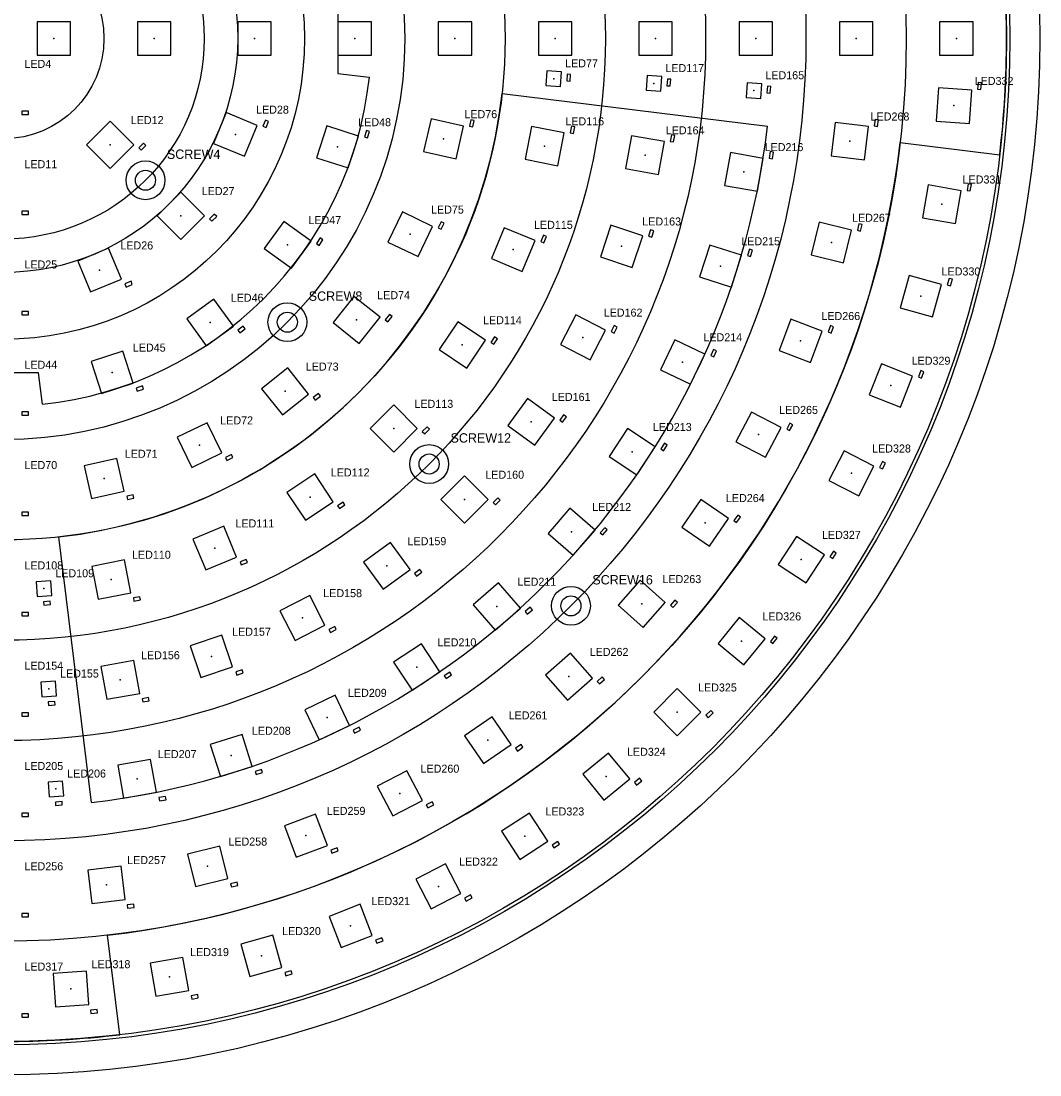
# Model space of a CAD drawing. Header units: millimetres. Extents: x -155 to 155, y -155 to 155.
# Tile 3 of 4: x 3 to 155, y -155 to 3. Entities that reach past the tile are written whole.
import ezdxf

# ---------------------------------------------------------------- set-up
doc = ezdxf.new("R2010")
doc.units = ezdxf.units.MM
for name, color, linetype in [('CAP_0402_BODY', 3, 'CONTINUOUS'), ('LABELS', 7, 'CONTINUOUS'), ('LED_2020_BODY', 30, 'CONTINUOUS'), ('LED_5050_BODY', 5, 'CONTINUOUS'), ('LED_CENTRES', 8, 'CONTINUOUS'), ('MOUNT_DRILL', 2, 'CONTINUOUS'), ('MOUNT_PAD_OD', 2, 'CONTINUOUS'), ('PCB_OUTLINE', 7, 'CONTINUOUS'), ('RING_BOUNDARIES', 8, 'CONTINUOUS'), ('SENSOR_REF', 9, 'CONTINUOUS'), ('TARGET_PATTERN', 1, 'CONTINUOUS')]:
    doc.layers.add(name, color=color, linetype=linetype)

msp = doc.modelspace()

# ---------------------------------------------------------------- linework, layer by layer
at = {"layer": 'CAP_0402_BODY'}
for p, q in [((84.28, -5.36), (84.21, -6.36)), ((84.78, -5.4), (84.28, -5.36)), ((84.71, -6.4), (84.78, -5.4)), ((99.27, -6.07), (99.2, -7.06)), ((99.77, -6.1), (99.27, -6.07)), ((99.7, -7.1), (99.77, -6.1)), ((84.21, -6.36), (84.71, -6.4)), ((99.2, -7.06), (99.7, -7.1)), ((114.23, -7.14), (114.16, -8.14)), ((114.73, -7.17), (114.23, -7.14)), ((114.66, -8.17), (114.73, -7.17)), ((145.75, -6.6), (145.68, -7.6)), ((145.68, -7.6), (146.18, -7.63)), ((146.25, -6.63), (145.75, -6.6)), ((146.18, -7.63), (146.25, -6.63)), ((114.16, -8.14), (114.66, -8.17)), ((3.7, -10.85), (2.7, -10.85)), ((2.7, -10.85), (2.7, -11.35)), ((3.7, -11.35), (3.7, -10.85)), ((2.7, -11.35), (3.7, -11.35)), ((39.16, -12.21), (38.77, -13.14)), ((39.62, -12.41), (39.16, -12.21)), ((39.24, -13.33), (39.62, -12.41)), ((69.9, -12.16), (69.67, -13.13)), ((70.38, -12.27), (69.9, -12.16)), ((70.16, -13.24), (70.38, -12.27)), ((130.34, -12.1), (130.22, -13.09)), ((130.84, -12.16), (130.34, -12.1)), ((130.72, -13.15), (130.84, -12.16)), ((38.77, -13.14), (39.24, -13.33)), ((54.26, -13.74), (53.95, -14.69)), ((54.74, -13.89), (54.26, -13.74)), ((54.43, -14.85), (54.74, -13.89)), ((69.67, -13.13), (70.16, -13.24)), ((84.92, -13.12), (84.73, -14.1)), ((84.73, -14.1), (85.22, -14.2)), ((85.41, -13.22), (84.92, -13.12)), ((85.22, -14.2), (85.41, -13.22)), ((130.22, -13.09), (130.72, -13.15)), ((20.9, -15.66), (20.19, -16.37)), ((21.25, -16.02), (20.9, -15.66)), ((53.95, -14.69), (54.43, -14.85)), ((99.89, -14.4), (99.71, -15.39)), ((99.71, -15.39), (100.2, -15.47)), ((100.38, -14.49), (99.89, -14.4)), ((100.2, -15.47), (100.38, -14.49)), ((20.19, -16.37), (20.54, -16.72)), ((20.54, -16.72), (21.25, -16.02)), ((114.67, -16.91), (114.49, -17.89)), ((115.16, -17), (114.67, -16.91)), ((114.98, -17.98), (115.16, -17)), ((114.49, -17.89), (114.98, -17.98)), ((144.27, -21.73), (144.1, -22.72)), ((144.76, -21.82), (144.27, -21.73)), ((144.59, -22.81), (144.76, -21.82)), ((144.1, -22.72), (144.59, -22.81)), ((3.7, -25.85), (2.7, -25.85)), ((2.7, -25.85), (2.7, -26.35)), ((2.7, -26.35), (3.7, -26.35)), ((3.7, -26.35), (3.7, -25.85)), ((31.5, -26.27), (30.79, -26.98)), ((31.15, -27.33), (31.86, -26.62)), ((31.86, -26.62), (31.5, -26.27)), ((30.79, -26.98), (31.15, -27.33)), ((65.44, -27.41), (65.01, -28.31)), ((65.01, -28.31), (65.46, -28.52)), ((65.89, -27.62), (65.44, -27.41)), ((65.46, -28.52), (65.89, -27.62)), ((127.93, -27.72), (127.69, -28.69)), ((128.42, -27.84), (127.93, -27.72)), ((128.18, -28.81), (128.42, -27.84)), ((47.36, -29.83), (46.77, -30.64)), ((47.76, -30.13), (47.36, -29.83)), ((80.73, -29.44), (80.35, -30.36)), ((81.19, -29.63), (80.73, -29.44)), ((80.81, -30.55), (81.19, -29.63)), ((96.77, -28.63), (96.45, -29.58)), ((96.45, -29.58), (96.93, -29.74)), ((97.25, -28.79), (96.77, -28.63)), ((96.93, -29.74), (97.25, -28.79)), ((127.69, -28.69), (128.18, -28.81)), ((46.77, -30.64), (47.18, -30.94)), ((47.18, -30.94), (47.76, -30.13)), ((80.35, -30.36), (80.81, -30.55)), ((111.54, -31.52), (111.24, -32.47)), ((112.02, -31.67), (111.54, -31.52)), ((111.24, -32.47), (111.72, -32.62)), ((111.72, -32.62), (112.02, -31.67)), ((141.41, -35.88), (141.14, -36.85)), ((141.9, -36.02), (141.41, -35.88)), ((141.63, -36.98), (141.9, -36.02)), ((19.05, -36.32), (18.13, -36.71)), ((18.13, -36.71), (18.32, -37.17)), ((18.32, -37.17), (19.24, -36.79)), ((19.24, -36.79), (19.05, -36.32)), ((141.14, -36.85), (141.63, -36.98)), ((3.7, -40.85), (2.7, -40.85)), ((2.7, -40.85), (2.7, -41.35)), ((3.7, -41.35), (3.7, -40.85)), ((2.7, -41.35), (3.7, -41.35)), ((57.7, -41.28), (57.08, -42.06)), ((57.08, -42.06), (57.47, -42.38)), ((57.47, -42.38), (58.09, -41.59)), ((58.09, -41.59), (57.7, -41.28)), ((35.82, -43.01), (35.01, -43.6)), ((35.01, -43.6), (35.31, -44)), ((35.31, -44), (36.12, -43.41)), ((36.12, -43.41), (35.82, -43.01)), ((91.33, -42.94), (90.87, -43.83)), ((90.87, -43.83), (91.31, -44.06)), ((91.31, -44.06), (91.77, -43.17)), ((91.77, -43.17), (91.33, -42.94)), ((123.66, -42.94), (123.3, -43.88)), ((123.3, -43.88), (123.77, -44.05)), ((124.13, -43.12), (123.66, -42.94)), ((123.77, -44.05), (124.13, -43.12)), ((73.44, -44.62), (72.88, -45.45)), ((72.88, -45.45), (73.3, -45.73)), ((73.3, -45.73), (73.85, -44.9)), ((73.85, -44.9), (73.44, -44.62)), ((106.18, -46.49), (105.75, -47.39)), ((106.63, -46.71), (106.18, -46.49)), ((106.2, -47.61), (106.63, -46.71)), ((105.75, -47.39), (106.2, -47.61)), ((137.18, -49.67), (136.82, -50.6)), ((137.65, -49.85), (137.18, -49.67)), ((137.28, -50.78), (137.65, -49.85)), ((20.78, -51.97), (19.83, -52.28)), ((20.93, -52.45), (20.78, -51.97)), ((136.82, -50.6), (137.28, -50.78)), ((19.83, -52.28), (19.98, -52.76)), ((19.98, -52.76), (20.93, -52.45)), ((47.07, -53.09), (46.29, -53.71)), ((46.6, -54.1), (47.38, -53.48)), ((47.38, -53.48), (47.07, -53.09)), ((46.29, -53.71), (46.6, -54.1)), ((3.7, -55.85), (2.7, -55.85)), ((2.7, -55.85), (2.7, -56.35)), ((2.7, -56.35), (3.7, -56.35)), ((3.7, -56.35), (3.7, -55.85)), ((83.76, -56.28), (83.18, -57.09)), ((83.58, -57.39), (84.17, -56.58)), ((84.17, -56.58), (83.76, -56.28)), ((63.32, -58.09), (62.61, -58.8)), ((63.67, -58.44), (63.32, -58.09)), ((83.18, -57.09), (83.58, -57.39)), ((117.58, -57.53), (117.12, -58.42)), ((117.56, -58.65), (118.02, -57.77)), ((118.02, -57.77), (117.58, -57.53)), ((62.61, -58.8), (62.97, -59.15)), ((62.97, -59.15), (63.67, -58.44)), ((117.12, -58.42), (117.56, -58.65)), ((98.84, -60.54), (98.29, -61.38)), ((98.29, -61.38), (98.71, -61.66)), ((98.71, -61.66), (99.26, -60.82)), ((99.26, -60.82), (98.84, -60.54)), ((34.07, -62.23), (33.17, -62.66)), ((33.17, -62.66), (33.39, -63.11)), ((33.39, -63.11), (34.29, -62.68)), ((34.29, -62.68), (34.07, -62.23)), ((131.47, -63.26), (131.01, -64.15)), ((131.01, -64.15), (131.46, -64.37)), ((131.46, -64.37), (131.92, -63.49)), ((131.92, -63.49), (131.47, -63.26)), ((19.37, -68.25), (18.4, -68.47)), ((18.4, -68.47), (18.51, -68.96)), ((18.51, -68.96), (19.48, -68.74)), ((19.48, -68.74), (19.37, -68.25)), ((50.77, -69.33), (49.94, -69.88)), ((51.05, -69.74), (50.77, -69.33)), ((73.93, -68.7), (73.22, -69.4)), ((73.57, -69.76), (74.28, -69.05)), ((74.28, -69.05), (73.93, -68.7)), ((3.7, -70.85), (2.7, -70.85)), ((2.7, -70.85), (2.7, -71.35)), ((3.7, -71.35), (3.7, -70.85)), ((49.94, -69.88), (50.22, -70.3)), ((50.22, -70.3), (51.05, -69.74)), ((73.22, -69.4), (73.57, -69.76)), ((2.7, -71.35), (3.7, -71.35)), ((109.79, -71.29), (109.22, -72.11)), ((109.22, -72.11), (109.63, -72.39)), ((109.63, -72.39), (110.2, -71.57)), ((110.2, -71.57), (109.79, -71.29)), ((89.9, -73.16), (89.24, -73.92)), ((89.24, -73.92), (89.62, -74.25)), ((89.62, -74.25), (90.28, -73.49)), ((90.28, -73.49), (89.9, -73.16)), ((124.12, -76.68), (123.58, -77.51)), ((124, -77.79), (124.54, -76.95)), ((124.54, -76.95), (124.12, -76.68)), ((36.27, -77.9), (35.35, -78.28)), ((35.35, -78.28), (35.54, -78.74)), ((35.54, -78.74), (36.46, -78.36)), ((36.46, -78.36), (36.27, -77.9)), ((123.58, -77.51), (124, -77.79)), ((62.27, -79.41), (61.46, -80)), ((61.46, -80), (61.76, -80.41)), ((61.76, -80.41), (62.57, -79.82)), ((62.57, -79.82), (62.27, -79.41)), ((20.38, -83.48), (19.4, -83.67)), ((20.47, -83.97), (20.38, -83.48)), ((6.96, -84.17), (5.96, -84.24)), ((5.96, -84.24), (6, -84.74)), ((6, -84.74), (6.99, -84.67)), ((6.99, -84.67), (6.96, -84.17)), ((19.4, -83.67), (19.49, -84.16)), ((19.49, -84.16), (20.47, -83.97)), ((78.75, -85.05), (78, -85.7)), ((79.08, -85.43), (78.75, -85.05)), ((100.4, -84), (99.73, -84.75)), ((99.73, -84.75), (100.11, -85.08)), ((100.11, -85.08), (100.77, -84.33)), ((100.77, -84.33), (100.4, -84)), ((3.7, -85.85), (2.7, -85.85)), ((2.7, -85.85), (2.7, -86.35)), ((2.7, -86.35), (3.7, -86.35)), ((3.7, -86.35), (3.7, -85.85)), ((78, -85.7), (78.32, -86.08)), ((78.32, -86.08), (79.08, -85.43)), ((49.52, -87.93), (48.63, -88.39)), ((49.75, -88.38), (49.52, -87.93)), ((48.63, -88.39), (48.86, -88.84)), ((48.86, -88.84), (49.75, -88.38)), ((115.31, -89.38), (114.68, -90.16)), ((115.07, -90.47), (115.7, -89.7)), ((115.7, -89.7), (115.31, -89.38)), ((114.68, -90.16), (115.07, -90.47)), ((35.65, -94.41), (34.7, -94.73)), ((35.8, -94.89), (35.65, -94.41)), ((34.7, -94.73), (34.86, -95.21)), ((34.86, -95.21), (35.8, -94.89)), ((66.73, -94.77), (65.89, -95.32)), ((65.89, -95.32), (66.17, -95.74)), ((66.17, -95.74), (67, -95.19)), ((67, -95.19), (66.73, -94.77)), ((89.54, -95.49), (88.79, -96.15)), ((89.12, -96.53), (89.87, -95.86)), ((89.87, -95.86), (89.54, -95.49)), ((88.79, -96.15), (89.12, -96.53)), ((7.66, -99.16), (6.66, -99.23)), ((6.66, -99.23), (6.7, -99.73)), ((7.7, -99.66), (7.66, -99.16)), ((21.68, -98.56), (20.7, -98.74)), ((20.7, -98.74), (20.79, -99.23)), ((20.79, -99.23), (21.77, -99.05)), ((21.77, -99.05), (21.68, -98.56)), ((3.7, -100.85), (2.7, -100.85)), ((2.7, -100.85), (2.7, -101.35)), ((3.7, -101.35), (3.7, -100.85)), ((6.7, -99.73), (7.7, -99.66)), ((105.75, -100.52), (105.04, -101.22)), ((106.1, -100.87), (105.75, -100.52)), ((2.7, -101.35), (3.7, -101.35)), ((105.04, -101.22), (105.39, -101.58)), ((105.39, -101.58), (106.1, -100.87)), ((53.17, -102.99), (52.27, -103.42)), ((52.27, -103.42), (52.48, -103.88)), ((52.48, -103.88), (53.39, -103.45)), ((53.39, -103.45), (53.17, -102.99)), ((77.38, -105.59), (76.55, -106.15)), ((77.66, -106), (77.38, -105.59)), ((76.55, -106.15), (76.84, -106.57)), ((76.84, -106.57), (77.66, -106)), ((38.57, -109.3), (37.62, -109.61)), ((37.62, -109.61), (37.77, -110.08)), ((37.77, -110.08), (38.72, -109.78)), ((38.72, -109.78), (38.57, -109.3)), ((95.11, -110.63), (94.34, -111.26)), ((94.34, -111.26), (94.65, -111.65)), ((94.65, -111.65), (95.43, -111.02)), ((95.43, -111.02), (95.11, -110.63)), ((24.19, -113.36), (23.21, -113.53)), ((24.28, -113.85), (24.19, -113.36)), ((8.74, -114.12), (7.74, -114.19)), ((7.74, -114.19), (7.77, -114.69)), ((7.77, -114.69), (8.77, -114.62)), ((8.77, -114.62), (8.74, -114.12)), ((23.21, -113.53), (23.29, -114.03)), ((23.29, -114.03), (24.28, -113.85)), ((64.09, -114.14), (63.2, -114.61)), ((63.2, -114.61), (63.43, -115.05)), ((63.43, -115.05), (64.32, -114.59)), ((64.32, -114.59), (64.09, -114.14)), ((3.7, -115.85), (2.7, -115.85)), ((2.7, -115.85), (2.7, -116.35)), ((2.7, -116.35), (3.7, -116.35)), ((3.7, -116.35), (3.7, -115.85)), ((49.86, -121.03), (48.92, -121.39)), ((50.04, -121.5), (49.86, -121.03)), ((82.87, -120.08), (82.03, -120.62)), ((82.03, -120.62), (82.31, -121.04)), ((82.31, -121.04), (83.14, -120.5)), ((83.14, -120.5), (82.87, -120.08)), ((48.92, -121.39), (49.1, -121.86)), ((49.1, -121.86), (50.04, -121.5)), ((34.91, -126.16), (33.94, -126.4)), ((33.94, -126.4), (34.06, -126.89)), ((34.06, -126.89), (35.03, -126.65)), ((35.03, -126.65), (34.91, -126.16)), ((69.84, -128.09), (68.95, -128.55)), ((68.95, -128.55), (69.18, -129)), ((69.18, -129), (70.07, -128.54)), ((70.07, -128.54), (69.84, -128.09)), ((19.45, -129.45), (18.45, -129.57)), ((18.45, -129.57), (18.51, -130.07)), ((18.51, -130.07), (19.51, -129.95)), ((19.51, -129.95), (19.45, -129.45)), ((3.7, -130.85), (2.7, -130.85)), ((2.7, -130.85), (2.7, -131.35)), ((2.7, -131.35), (3.7, -131.35)), ((3.7, -131.35), (3.7, -130.85)), ((56.56, -134.49), (55.63, -134.85)), ((55.63, -134.85), (55.81, -135.32)), ((55.81, -135.32), (56.74, -134.95)), ((56.74, -134.95), (56.56, -134.49)), ((43.01, -139.41), (42.05, -139.68)), ((42.05, -139.68), (42.18, -140.17)), ((42.18, -140.17), (43.14, -139.89)), ((43.14, -139.89), (43.01, -139.41)), ((29.02, -142.98), (28.04, -143.16)), ((28.04, -143.16), (28.12, -143.65)), ((29.11, -143.47), (29.02, -142.98)), ((28.12, -143.65), (29.11, -143.47)), ((3.7, -145.85), (2.7, -145.85)), ((2.7, -145.85), (2.7, -146.35)), ((2.7, -146.35), (3.7, -146.35)), ((3.7, -146.35), (3.7, -145.85)), ((13.98, -145.23), (12.98, -145.3)), ((12.98, -145.3), (13.02, -145.79)), ((13.02, -145.79), (14.02, -145.72)), ((14.02, -145.72), (13.98, -145.23))]:
    msp.add_line(p, q, dxfattribs=at)
at = {"layer": 'LED_2020_BODY'}
for p, q in [((81.26, -4.84), (81.1, -7.03)), ((83.46, -5), (81.26, -4.84)), ((83.3, -7.2), (83.46, -5)), ((96.25, -5.56), (96.09, -7.75)), ((98.44, -5.71), (96.25, -5.56)), ((98.29, -7.9), (98.44, -5.71)), ((81.1, -7.03), (83.3, -7.2)), ((96.09, -7.75), (98.29, -7.9)), ((111.21, -6.63), (111.06, -8.82)), ((113.4, -6.78), (111.21, -6.63)), ((113.25, -8.98), (113.4, -6.78)), ((111.06, -8.82), (113.25, -8.98)), ((7.03, -81.1), (4.84, -81.26)), ((4.84, -81.26), (5, -83.46)), ((7.2, -83.3), (7.03, -81.1)), ((5, -83.46), (7.2, -83.3)), ((7.75, -96.09), (5.56, -96.25)), ((7.9, -98.29), (7.75, -96.09)), ((5.56, -96.25), (5.71, -98.44)), ((5.71, -98.44), (7.9, -98.29)), ((8.82, -111.06), (6.63, -111.21)), ((6.63, -111.21), (6.78, -113.4)), ((8.98, -113.25), (8.82, -111.06)), ((6.78, -113.4), (8.98, -113.25))]:
    msp.add_line(p, q, dxfattribs=at)
at = {"layer": 'LED_5050_BODY'}
for p, q in [((5, 2.5), (5, -2.5)), ((10, 2.5), (5, 2.5)), ((10, -2.5), (10, 2.5)), ((20, 2.5), (20, -2.5)), ((25, 2.5), (20, 2.5)), ((25, -2.5), (25, 2.5)), ((35, 2.5), (35, -2.5)), ((40, 2.5), (35, 2.5)), ((40, -2.5), (40, 2.5)), ((50, 2.5), (50, -2.5)), ((55, 2.5), (50, 2.5)), ((55, -2.5), (55, 2.5)), ((65, 2.5), (65, -2.5)), ((70, 2.5), (65, 2.5)), ((70, -2.5), (70, 2.5)), ((80, 2.5), (80, -2.5)), ((85, 2.5), (80, 2.5)), ((85, -2.5), (85, 2.5)), ((95, 2.5), (95, -2.5)), ((100, 2.5), (95, 2.5)), ((100, -2.5), (100, 2.5)), ((110, 2.5), (110, -2.5)), ((115, 2.5), (110, 2.5)), ((115, -2.5), (115, 2.5)), ((125, 2.5), (125, -2.5)), ((130, 2.5), (125, 2.5)), ((130, -2.5), (130, 2.5)), ((140, 2.5), (140, -2.5)), ((145, 2.5), (140, 2.5)), ((145, -2.5), (145, 2.5)), ((5, -2.5), (10, -2.5)), ((20, -2.5), (25, -2.5)), ((35, -2.5), (40, -2.5)), ((50, -2.5), (55, -2.5)), ((65, -2.5), (70, -2.5)), ((80, -2.5), (85, -2.5)), ((95, -2.5), (100, -2.5)), ((110, -2.5), (115, -2.5)), ((125, -2.5), (130, -2.5)), ((140, -2.5), (145, -2.5)), ((139.83, -7.38), (139.47, -12.37)), ((144.82, -7.74), (139.83, -7.38)), ((144.46, -12.72), (144.82, -7.74)), ((15.91, -12.37), (12.37, -15.91)), ((19.45, -15.91), (15.91, -12.37)), ((33.29, -11.08), (31.38, -15.7)), ((37.91, -13), (33.29, -11.08)), ((63.93, -12.03), (62.81, -16.9)), ((68.8, -13.14), (63.93, -12.03)), ((124.39, -12.59), (123.79, -17.55)), ((129.35, -13.19), (124.39, -12.59)), ((139.47, -12.37), (144.46, -12.72)), ((36, -17.62), (37.91, -13)), ((48.33, -13.07), (46.78, -17.83)), ((53.08, -14.62), (48.33, -13.07)), ((67.69, -18.01), (68.8, -13.14)), ((78.95, -13.16), (77.98, -18.06)), ((83.85, -14.13), (78.95, -13.16)), ((82.88, -19.03), (83.85, -14.13)), ((128.75, -18.15), (129.35, -13.19)), ((31.38, -15.7), (36, -17.62)), ((51.54, -19.37), (53.08, -14.62)), ((93.91, -14.54), (93.02, -19.45)), ((98.83, -15.43), (93.91, -14.54)), ((97.94, -20.35), (98.83, -15.43)), ((12.37, -15.91), (15.91, -19.45)), ((15.91, -19.45), (19.45, -15.91)), ((62.81, -16.9), (67.69, -18.01)), ((108.7, -17.05), (107.81, -21.97)), ((113.62, -17.94), (108.7, -17.05)), ((46.78, -17.83), (51.54, -19.37)), ((77.98, -18.06), (82.88, -19.03)), ((112.73, -22.86), (113.62, -17.94)), ((123.79, -17.55), (128.75, -18.15)), ((93.02, -19.45), (97.94, -20.35)), ((107.81, -21.97), (112.73, -22.86)), ((138.3, -21.9), (137.43, -26.82)), ((143.22, -22.77), (138.3, -21.9)), ((26.52, -22.98), (22.98, -26.52)), ((30.05, -26.52), (26.52, -22.98)), ((142.35, -27.69), (143.22, -22.77)), ((22.98, -26.52), (26.52, -30.05)), ((26.52, -30.05), (30.05, -26.52)), ((59.65, -25.95), (57.48, -30.45)), ((64.15, -28.12), (59.65, -25.95)), ((41.92, -27.37), (38.98, -31.41)), ((45.97, -30.31), (41.92, -27.37)), ((61.98, -32.62), (64.15, -28.12)), ((74.87, -28.3), (72.95, -32.92)), ((79.49, -30.22), (74.87, -28.3)), ((90.84, -27.9), (89.25, -32.64)), ((95.58, -29.5), (90.84, -27.9)), ((121.97, -27.49), (120.77, -32.34)), ((126.82, -28.68), (121.97, -27.49)), ((137.43, -26.82), (142.35, -27.69)), ((93.99, -34.24), (95.58, -29.5)), ((125.62, -33.54), (126.82, -28.68)), ((15.7, -31.38), (11.08, -33.29)), ((17.62, -36), (15.7, -31.38)), ((38.98, -31.41), (43.03, -34.35)), ((43.03, -34.35), (45.97, -30.31)), ((57.48, -30.45), (61.98, -32.62)), ((77.57, -34.84), (79.49, -30.22)), ((105.6, -30.89), (104.09, -35.66)), ((110.37, -32.41), (105.6, -30.89)), ((72.95, -32.92), (77.57, -34.84)), ((89.25, -32.64), (93.99, -34.24)), ((108.86, -37.17), (110.37, -32.41)), ((120.77, -32.34), (125.62, -33.54)), ((11.08, -33.29), (13, -37.91)), ((13, -37.91), (17.62, -36)), ((104.09, -35.66), (108.86, -37.17)), ((135.46, -35.46), (134.11, -40.27)), ((140.27, -36.81), (135.46, -35.46)), ((138.92, -41.62), (140.27, -36.81)), ((31.41, -38.98), (27.37, -41.92)), ((34.35, -43.03), (31.41, -38.98)), ((52.38, -38.57), (49.26, -42.48)), ((56.29, -41.69), (52.38, -38.57)), ((134.11, -40.27), (138.92, -41.62)), ((27.37, -41.92), (30.31, -45.97)), ((49.26, -42.48), (53.17, -45.6)), ((53.17, -45.6), (56.29, -41.69)), ((67.91, -42.37), (65.13, -46.52)), ((72.06, -45.14), (67.91, -42.37)), ((85.58, -41.33), (83.28, -45.77)), ((90.02, -43.62), (85.58, -41.33)), ((117.76, -41.99), (115.99, -46.66)), ((122.44, -43.76), (117.76, -41.99)), ((30.31, -45.97), (34.35, -43.03)), ((87.73, -48.06), (90.02, -43.62)), ((120.67, -48.44), (122.44, -43.76)), ((69.29, -49.3), (72.06, -45.14)), ((100.38, -45.06), (98.23, -49.57)), ((104.89, -47.21), (100.38, -45.06)), ((17.83, -46.78), (13.07, -48.33)), ((19.37, -51.54), (17.83, -46.78)), ((65.13, -46.52), (69.29, -49.3)), ((83.28, -45.77), (87.73, -48.06)), ((102.74, -51.72), (104.89, -47.21)), ((115.99, -46.66), (120.67, -48.44)), ((13.07, -48.33), (14.62, -53.08)), ((131.3, -48.66), (129.48, -53.31)), ((135.95, -50.48), (131.3, -48.66)), ((42.48, -49.26), (38.57, -52.38)), ((45.6, -53.17), (42.48, -49.26)), ((98.23, -49.57), (102.74, -51.72)), ((14.62, -53.08), (19.37, -51.54)), ((134.13, -55.13), (135.95, -50.48)), ((38.57, -52.38), (41.69, -56.29)), ((41.69, -56.29), (45.6, -53.17)), ((129.48, -53.31), (134.13, -55.13)), ((58.34, -54.8), (54.8, -58.34)), ((61.87, -58.34), (58.34, -54.8)), ((78.33, -53.82), (75.39, -57.86)), ((82.37, -56.76), (78.33, -53.82)), ((111.84, -55.88), (109.52, -60.3)), ((116.27, -58.2), (111.84, -55.88)), ((30.45, -57.48), (25.95, -59.65)), ((32.62, -61.98), (30.45, -57.48)), ((75.39, -57.86), (79.43, -60.8)), ((79.43, -60.8), (82.37, -56.76)), ((113.95, -62.63), (116.27, -58.2)), ((25.95, -59.65), (28.12, -64.15)), ((54.8, -58.34), (58.34, -61.87)), ((58.34, -61.87), (61.87, -58.34)), ((93.29, -58.33), (90.55, -62.51)), ((97.47, -61.08), (93.29, -58.33)), ((94.72, -65.26), (97.47, -61.08)), ((109.52, -60.3), (113.95, -62.63)), ((16.9, -62.81), (12.03, -63.93)), ((18.01, -67.69), (16.9, -62.81)), ((28.12, -64.15), (32.62, -61.98)), ((90.55, -62.51), (94.72, -65.26)), ((125.72, -61.66), (123.44, -66.1)), ((130.17, -63.94), (125.72, -61.66)), ((12.03, -63.93), (13.14, -68.8)), ((127.89, -68.39), (130.17, -63.94)), ((46.52, -65.13), (42.37, -67.91)), ((49.3, -69.29), (46.52, -65.13)), ((68.94, -65.41), (65.41, -68.94)), ((72.48, -68.94), (68.94, -65.41)), ((123.44, -66.1), (127.89, -68.39)), ((13.14, -68.8), (18.01, -67.69)), ((42.37, -67.91), (45.14, -72.06)), ((45.14, -72.06), (49.3, -69.29)), ((65.41, -68.94), (68.94, -72.48)), ((68.94, -72.48), (72.48, -68.94)), ((104.29, -68.95), (101.45, -73.07)), ((108.41, -71.79), (104.29, -68.95)), ((84.7, -70.23), (81.42, -74.01)), ((88.47, -73.51), (84.7, -70.23)), ((105.57, -75.91), (108.41, -71.79)), ((32.92, -72.95), (28.3, -74.87)), ((34.84, -77.57), (32.92, -72.95)), ((81.42, -74.01), (85.19, -77.29)), ((85.19, -77.29), (88.47, -73.51)), ((101.45, -73.07), (105.57, -75.91)), ((28.3, -74.87), (30.22, -79.49)), ((57.86, -75.39), (53.82, -78.33)), ((60.8, -79.43), (57.86, -75.39)), ((118.57, -74.48), (115.84, -78.67)), ((122.76, -77.21), (118.57, -74.48)), ((120.02, -81.4), (122.76, -77.21)), ((18.06, -77.98), (13.16, -78.95)), ((19.03, -82.88), (18.06, -77.98)), ((30.22, -79.49), (34.84, -77.57)), ((53.82, -78.33), (56.76, -82.37)), ((115.84, -78.67), (120.02, -81.4)), ((13.16, -78.95), (14.13, -83.85)), ((56.76, -82.37), (60.8, -79.43)), ((74.01, -81.42), (70.23, -84.7)), ((77.29, -85.19), (74.01, -81.42)), ((95.22, -81.02), (91.91, -84.76)), ((98.96, -84.33), (95.22, -81.02)), ((14.13, -83.85), (19.03, -82.88)), ((45.77, -83.28), (41.33, -85.58)), ((48.06, -87.73), (45.77, -83.28)), ((70.23, -84.7), (73.51, -88.47)), ((91.91, -84.76), (95.65, -88.08)), ((95.65, -88.08), (98.96, -84.33)), ((41.33, -85.58), (43.62, -90.02)), ((73.51, -88.47), (77.29, -85.19)), ((110.02, -86.61), (106.86, -90.48)), ((113.89, -89.77), (110.02, -86.61)), ((43.62, -90.02), (48.06, -87.73)), ((32.64, -89.25), (27.9, -90.84)), ((34.24, -93.99), (32.64, -89.25)), ((110.73, -93.65), (113.89, -89.77)), ((27.9, -90.84), (29.5, -95.58)), ((62.51, -90.55), (58.33, -93.29)), ((65.26, -94.72), (62.51, -90.55)), ((106.86, -90.48), (110.73, -93.65)), ((84.76, -91.91), (81.02, -95.22)), ((88.08, -95.65), (84.76, -91.91)), ((19.45, -93.02), (14.54, -93.91)), ((14.54, -93.91), (15.43, -98.83)), ((20.35, -97.94), (19.45, -93.02)), ((29.5, -95.58), (34.24, -93.99)), ((58.33, -93.29), (61.08, -97.47)), ((61.08, -97.47), (65.26, -94.72)), ((81.02, -95.22), (84.33, -98.96)), ((84.33, -98.96), (88.08, -95.65)), ((100.76, -97.23), (97.23, -100.76)), ((104.3, -100.76), (100.76, -97.23)), ((15.43, -98.83), (20.35, -97.94)), ((49.57, -98.23), (45.06, -100.38)), ((51.72, -102.74), (49.57, -98.23)), ((45.06, -100.38), (47.21, -104.89)), ((97.23, -100.76), (100.76, -104.3)), ((100.76, -104.3), (104.3, -100.76)), ((73.07, -101.45), (68.95, -104.29)), ((75.91, -105.57), (73.07, -101.45)), ((47.21, -104.89), (51.72, -102.74)), ((35.66, -104.09), (30.89, -105.6)), ((37.17, -108.86), (35.66, -104.09)), ((68.95, -104.29), (71.79, -108.41)), ((71.79, -108.41), (75.91, -105.57)), ((30.89, -105.6), (32.41, -110.37)), ((90.48, -106.86), (86.61, -110.02)), ((93.65, -110.73), (90.48, -106.86)), ((21.97, -107.81), (17.05, -108.7)), ((17.05, -108.7), (17.94, -113.62)), ((22.86, -112.73), (21.97, -107.81)), ((32.41, -110.37), (37.17, -108.86)), ((60.3, -109.52), (55.88, -111.84)), ((62.63, -113.95), (60.3, -109.52)), ((86.61, -110.02), (89.77, -113.89)), ((55.88, -111.84), (58.2, -116.27)), ((89.77, -113.89), (93.65, -110.73)), ((17.94, -113.62), (22.86, -112.73)), ((58.2, -116.27), (62.63, -113.95)), ((46.66, -115.99), (41.99, -117.76)), ((48.44, -120.67), (46.66, -115.99)), ((78.67, -115.84), (74.48, -118.57)), ((81.4, -120.02), (78.67, -115.84)), ((41.99, -117.76), (43.76, -122.44)), ((74.48, -118.57), (77.21, -122.76)), ((32.34, -120.77), (27.49, -121.97)), ((33.54, -125.62), (32.34, -120.77)), ((43.76, -122.44), (48.44, -120.67)), ((77.21, -122.76), (81.4, -120.02)), ((27.49, -121.97), (28.68, -126.82)), ((17.55, -123.79), (12.59, -124.39)), ((12.59, -124.39), (13.19, -129.35)), ((18.15, -128.75), (17.55, -123.79)), ((66.1, -123.44), (61.66, -125.72)), ((68.39, -127.89), (66.1, -123.44)), ((28.68, -126.82), (33.54, -125.62)), ((61.66, -125.72), (63.94, -130.17)), ((13.19, -129.35), (18.15, -128.75)), ((63.94, -130.17), (68.39, -127.89)), ((53.31, -129.48), (48.66, -131.3)), ((55.13, -134.13), (53.31, -129.48)), ((48.66, -131.3), (50.48, -135.95)), ((40.27, -134.11), (35.46, -135.46)), ((35.46, -135.46), (36.81, -140.27)), ((41.62, -138.92), (40.27, -134.11)), ((50.48, -135.95), (55.13, -134.13)), ((26.82, -137.43), (21.9, -138.3)), ((21.9, -138.3), (22.77, -143.22)), ((27.69, -142.35), (26.82, -137.43)), ((12.37, -139.47), (7.38, -139.83)), ((7.38, -139.83), (7.74, -144.82)), ((12.72, -144.46), (12.37, -139.47)), ((36.81, -140.27), (41.62, -138.92)), ((22.77, -143.22), (27.69, -142.35)), ((7.74, -144.82), (12.72, -144.46))]:
    msp.add_line(p, q, dxfattribs=at)
at = {"layer": 'LED_CENTRES'}
for p in [(7.5, 0), (22.5, 0), (37.5, 0), (52.5, 0), (67.5, 0), (82.5, 0), (97.5, 0), (112.5, 0), (127.5, 0), (142.5, 0), (82.28, -6.02), (97.27, -6.73), (112.23, -7.8), (142.14, -10.05), (34.65, -14.35), (65.81, -15.02), (126.57, -15.37), (15.91, -15.91), (49.93, -16.22), (80.91, -16.09), (95.93, -17.44), (110.72, -19.95), (140.33, -24.79), (26.52, -26.52), (60.82, -29.29), (42.47, -30.86), (92.42, -31.07), (123.8, -30.51), (76.22, -31.57), (14.35, -34.65), (107.23, -34.03), (137.19, -38.54), (30.86, -42.47), (52.77, -42.09), (86.65, -44.7), (119.21, -45.21), (68.6, -45.83), (101.56, -48.39), (16.22, -49.93), (132.71, -51.89), (42.09, -52.77), (78.88, -57.31), (58.34, -58.34), (112.9, -59.25), (29.29, -60.82), (94.01, -61.8), (15.02, -65.81), (126.8, -65.02), (45.83, -68.6), (68.94, -68.94), (104.93, -72.43), (84.94, -73.76), (31.57, -76.22), (119.3, -77.94), (57.31, -78.88), (16.09, -80.91), (6.02, -82.28), (73.76, -84.94), (95.44, -84.55), (44.7, -86.65), (110.38, -90.13), (31.07, -92.42), (61.8, -94.01), (17.44, -95.93), (84.55, -95.44), (6.73, -97.27), (100.76, -100.76), (48.39, -101.56), (72.43, -104.93), (34.03, -107.23), (19.95, -110.72), (90.13, -110.38), (7.8, -112.23), (59.25, -112.9), (45.21, -119.21), (77.94, -119.3), (30.51, -123.8), (15.37, -126.57), (65.02, -126.8), (51.89, -132.71), (38.54, -137.19), (24.79, -140.33), (10.05, -142.14)]:
    msp.add_point(p, dxfattribs=at)
at = {"layer": 'MOUNT_DRILL'}
for centre in [(21.21, -21.21), (42.43, -42.43), (63.64, -63.64), (84.85, -84.85)]:
    msp.add_circle(centre, 1.5, dxfattribs=at)
at = {"layer": 'MOUNT_PAD_OD'}
for centre in [(21.21, -21.21), (42.43, -42.43), (63.64, -63.64), (84.85, -84.85)]:
    msp.add_circle(centre, 2.9, dxfattribs=at)
at = {"layer": 'PCB_OUTLINE'}
msp.add_circle((0, 0), 150, dxfattribs=at)
at = {"layer": 'RING_BOUNDARIES'}
for radius in [150, 135, 120, 105, 90, 75, 60, 45, 30, 15]:
    msp.add_circle((0, 0), radius, dxfattribs=at)
at = {"layer": 'SENSOR_REF'}
for radius in [155, 150.5]:
    msp.add_circle((0, 0), radius, dxfattribs=at)
at = {"layer": 'TARGET_PATTERN'}
for p, q in [((50, 5.22), (50, -5.22)), ((50, -5.22), (54.69, -5.8)), ((74.55, -8.24), (114.25, -13.11)), ((134.1, -15.55), (148.99, -17.38)), ((5.22, -50), (-5.22, -50)), ((5.8, -54.69), (5.22, -50)), ((13.11, -114.25), (8.24, -74.55)), ((17.38, -148.99), (15.55, -134.1))]:
    msp.add_line(p, q, dxfattribs=at)
for radius in [35, 15]:
    msp.add_circle((0, 0), radius, dxfattribs=at)
for radius, start, end in [(150, 353.3479, 6.6521), (55, 276.0511, 353.9489), (75, 276.3041, 353.6959), (115, 276.5462, 353.4538), (135, 276.6134, 353.3866), (150, 263.3479, 276.6521)]:
    msp.add_arc((0, 0), radius, start, end, dxfattribs=at)

# ---------------------------------------------------------------- texts
at = {"layer": 'LABELS'}
for s, height, p in [('LED77', 1.2, (83.98, -4.32)), ('LED4', 1.2, (3.1, -4.4)), ('LED117', 1.2, (98.97, -5.03)), ('LED165', 1.2, (113.93, -6.1)), ('LED332', 1.2, (145.24, -6.95)), ('LED28', 1.2, (37.75, -11.25)), ('LED76', 1.2, (68.91, -11.92)), ('LED12', 1.2, (19.01, -12.81)), ('LED48', 1.2, (53.03, -13.12)), ('LED116', 1.2, (84.01, -12.99)), ('LED268', 1.2, (129.67, -12.27)), ('LED164', 1.2, (99.03, -14.34)), ('LED216', 1.2, (113.82, -16.85)), ('SCREW4', 1.4, (24.41, -18.01)), ('LED11', 1.2, (3.1, -19.4)), ('LED331', 1.2, (143.43, -21.69)), ('LED27', 1.2, (29.62, -23.42)), ('LED75', 1.2, (63.92, -26.19)), ('LED47', 1.2, (45.57, -27.76)), ('LED163', 1.2, (95.52, -27.97)), ('LED267', 1.2, (126.9, -27.41)), ('LED115', 1.2, (79.32, -28.47)), ('LED215', 1.2, (110.33, -30.93)), ('LED26', 1.2, (17.45, -31.55)), ('LED25', 1.2, (3.1, -34.4)), ('LED330', 1.2, (140.29, -35.44)), ('SCREW8', 1.4, (45.63, -39.23)), ('LED74', 1.2, (55.87, -38.99)), ('LED46', 1.2, (33.96, -39.37)), ('LED162', 1.2, (89.75, -41.6)), ('LED266', 1.2, (122.31, -42.11)), ('LED114', 1.2, (71.7, -42.73)), ('LED214', 1.2, (104.66, -45.29)), ('LED45', 1.2, (19.32, -46.83)), ('LED44', 1.2, (3.1, -49.4)), ('LED73', 1.2, (45.19, -49.67)), ('LED329', 1.2, (135.81, -48.79)), ('LED161', 1.2, (81.98, -54.21)), ('LED113', 1.2, (61.44, -55.24)), ('LED265', 1.2, (116, -56.15)), ('LED72', 1.2, (32.39, -57.72)), ('LED213', 1.2, (97.11, -58.7)), ('SCREW12', 1.4, (66.84, -60.44)), ('LED328', 1.2, (129.9, -61.92)), ('LED71', 1.2, (18.12, -62.71)), ('LED70', 1.2, (3.1, -64.4)), ('LED112', 1.2, (48.93, -65.5)), ('LED160', 1.2, (72.04, -65.84)), ('LED264', 1.2, (108.03, -69.33)), ('LED212', 1.2, (88.04, -70.66)), ('LED111', 1.2, (34.67, -73.12)), ('LED327', 1.2, (122.4, -74.84)), ('LED159', 1.2, (60.41, -75.78)), ('LED110', 1.2, (19.19, -77.81)), ('LED108', 1.2, (3.1, -79.4)), ('LED109', 1.2, (7.72, -80.58)), ('SCREW16', 1.4, (88.05, -81.65)), ('LED263', 1.2, (98.54, -81.45)), ('LED211', 1.2, (76.86, -81.84)), ('LED158', 1.2, (47.8, -83.55)), ('LED326', 1.2, (113.48, -87.03)), ('LED157', 1.2, (34.17, -89.32)), ('LED210', 1.2, (64.9, -90.91)), ('LED262', 1.2, (87.65, -92.34)), ('LED156', 1.2, (20.54, -92.83)), ('LED154', 1.2, (3.1, -94.4)), ('LED155', 1.2, (8.43, -95.57)), ('LED209', 1.2, (51.49, -98.46)), ('LED325', 1.2, (103.86, -97.66)), ('LED261', 1.2, (75.53, -101.83)), ('LED208', 1.2, (37.13, -104.13)), ('LED207', 1.2, (23.05, -107.62)), ('LED324', 1.2, (93.23, -107.28)), ('LED205', 1.2, (3.1, -109.4)), ('LED260', 1.2, (62.35, -109.8)), ('LED206', 1.2, (9.5, -110.53)), ('LED259', 1.2, (48.31, -116.11)), ('LED323', 1.2, (81.04, -116.2)), ('LED258', 1.2, (33.61, -120.7)), ('LED257', 1.2, (18.47, -123.47)), ('LED322', 1.2, (68.12, -123.7)), ('LED256', 1.2, (3.1, -124.4)), ('LED321', 1.2, (54.99, -129.61)), ('LED320', 1.2, (41.64, -134.09)), ('LED319', 1.2, (27.89, -137.23)), ('LED317', 1.2, (3.1, -139.4)), ('LED318', 1.2, (13.15, -139.04))]:
    msp.add_text(s, height=height, dxfattribs=at).set_placement(p)

doc.saveas('drawing.dxf')
